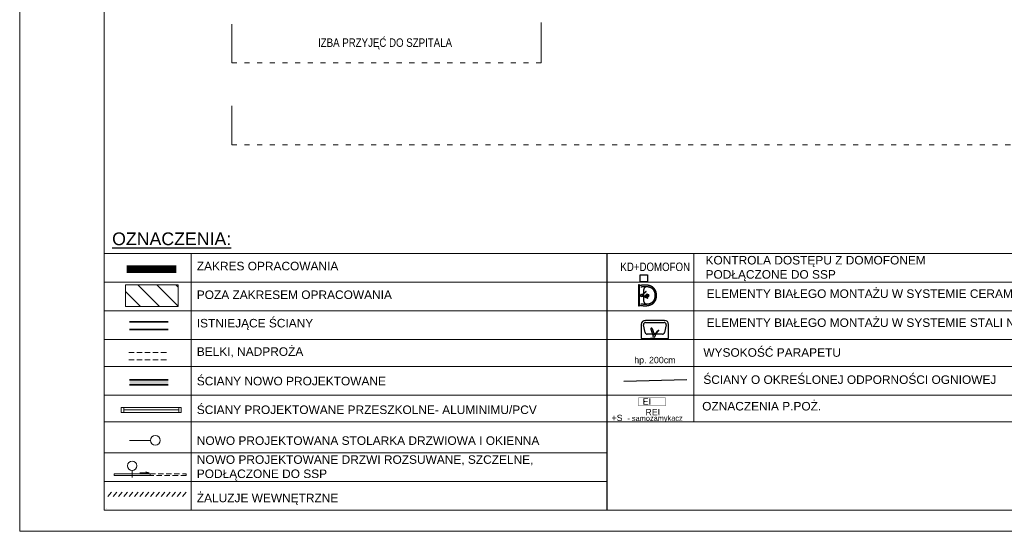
# Model space of a CAD drawing. Header units: millimetres. Extents: x -9409 to 0, y -5353 to 3057.
# Tile 1 of 256: x -9409 to -7079, y -5353 to -4143. Entities that reach past the tile are written whole.
import ezdxf

# ---------------------------------------------------------------- set-up
doc = ezdxf.new("R2010")
doc.units = ezdxf.units.MM
for name, pattern in [('ACAD_ISO02W100', [15, 12, -3]), ('ACAD_ISO03W100', [30, 12, -18]), ('CONTINU', [0]), ('DASHED', [19.05, 12.7, -6.35]), ('DASHED2', [0.375, 0.25, -0.125])]:
    doc.linetypes.add(name, pattern=pattern)
doc.layers.add('72', color=1, linetype='Continuous')
doc.layers.add('SQ_TAB RAMKA', color=7, linetype='Continuous')
for name, color, linetype, lineweight in [('A- OPISY', 2, 'Continuous', 13), ('A-AREA-IDEN', 7, 'Continuous', 9), ('SQ EI', 1, 'ZYGZAK', 9), ('sq_bud istn', 253, 'Continuous', 15), ('SQ_Drzwi', 170, 'Continuous', 9), ('SQ_HATCH', 140, 'Continuous', 13), ('SQ_ISTN.Ściany', 140, 'Continuous', 35), ('SQ_Nadproża', 112, 'DASHED', 13), ('Sq_Okna', 170, 'Continuous', 9), ('SQ_Opisy', 7, 'Continuous', 18), ('SQ_PROJ.Ściany', 7, 'Continuous', 35), ('SQ_Wyposażenie', 250, 'Continuous', 9), ('SQ_ZAKRES_OPRACOWANIA', 7, 'ACAD_ISO02W100', 20), ('WYPOSAŻENIE WBUDOWANE', 11, 'Continuous', 25)]:
    doc.layers.add(name, color=color, linetype=linetype, lineweight=lineweight)
doc.styles.add('Arial Narrow_2', font='ARIALN.TTF', dxfattribs={"height": 20})
doc.styles.add('SQ_Arial', font='arial.ttf')
doc.styles.get("Standard").update_dxf_attribs({"font": 'arial.ttf'})
doc.linetypes.add('ZYGZAK', pattern='A,0.00254,-5.08,[131,ltypeshp.shx,S=5.08,R=0,X=-5.08,Y=0],-10.16,[131,ltypeshp.shx,S=5.08,R=180,X=5.08,Y=0],-5.08', length=20.32254)

# ---------------------------------------------------------------- blocks, each defined once
blk = doc.blocks.new('*U99')
at = {"layer": 'SQ_Wyposażenie'}
blk.add_lwpolyline([(-5.3, 4.2), (5.3, -4.2)], dxfattribs=at)
blk = doc.blocks.new('*U100')
at = {"color": 0, "linetype": 'ByBlock', "lineweight": -2, "transparency": 16777216}
for p in [(0, 176.6), (0, 164), (0, 151.4), (0, 138.8), (0, 126.1), (0, 113.5), (0, 100.9), (0, 88.3), (0, 75.7), (0, 63.1), (0, 50.5), (0, 37.8), (0, 25.2), (0, 12.6), (0, 0)]:
    blk.add_blockref('*U99', p, dxfattribs=at)
blk = doc.blocks.new('oznaczenia')
at = {"layer": 'sq_bud istn'}
h = blk.add_hatch(dxfattribs=at)
h.set_pattern_fill('LINE', color=256, scale=10, angle=135)
h.set_pattern_definition([(135, (-44896.17, -17586.622), (-22.45064, -22.45064), [])])
h.paths.add_polyline_path([(-8784, -14527.7), (-8908.7, -14527.7), (-8908.7, -14578.9), (-8784, -14578.9)])
at = {"layer": 'SQ_HATCH', "linetype": 'ByBlock', "true_color": 0x939598}
blk.add_hatch(color=252, dxfattribs=at).paths.add_polyline_path([(-8807.3, -14752.7), (-8898.9, -14752.7), (-8898.9, -14764.7), (-8807.3, -14764.7)])
blk.add_lwpolyline([(-7769.7, -14454.2), (-7769.7, -15060.9)])
at = {"layer": '72', "color": 30, "true_color": 0xf26722}
blk.add_lwpolyline([(-7690.8, -14504.5), (-7673.5, -14504.5), (-7673.5, -14521), (-7690.8, -14521)], close=True, dxfattribs=at)
at = {"layer": 'SQ EI', "lineweight": 25}
blk.add_line((-7729.9, -14756.2), (-7580.5, -14751.6), dxfattribs=at)
at = {"layer": 'SQ EI', "linetype": 'CONTINU', "lineweight": 25, "const_width": 1}
blk.add_lwpolyline([(-7695.2, -14795), (-7630.9, -14795), (-7630.9, -14814), (-7695.2, -14814)], close=True, dxfattribs=at)
at = {"layer": 'sq_bud istn'}
blk.add_lwpolyline([(-8908.7, -14527.7), (-8784, -14527.7), (-8784, -14578.9), (-8908.7, -14578.9)], close=True, dxfattribs=at)
at = {"layer": 'SQ_Drzwi'}
for points in [[(-8916.3, -14979.3), (-8935.3, -14979.3), (-8935.3, -14975), (-8916.3, -14975)], [(-8916.3, -14975), (-8916.3, -14975), (-8850.3, -14975), (-8850.3, -14979.3), (-8916.3, -14979.3)], [(-8892.8, -14983.3), (-8892.8, -14967)], [(-8852.6, -14972.7), (-8875, -14972.7)], [(-8852.6, -14972.7), (-8860.2, -14970.3)], [(-8952.8, -15057.5), (-8952.8, -15057.6)]]:
    blk.add_lwpolyline(points, dxfattribs=at)
at = {"layer": 'SQ_Drzwi', "linetype": 'DASHED'}
blk.add_lwpolyline([(-8850.3, -14975), (-8765.3, -14975), (-8765.3, -14979.3), (-8849.4, -14979)], dxfattribs=at)
at = {"layer": 'SQ_Drzwi'}
blk.add_circle((-8892.8, -14955.9), 11.1, dxfattribs=at)
at = {"layer": 'SQ_ISTN.Ściany'}
for points in [[(-8898.9, -14615.5), (-8807.3, -14615.5)], [(-8898.9, -14633.5), (-8807.3, -14633.5)]]:
    blk.add_lwpolyline(points, dxfattribs=at)
at = {"layer": 'SQ_Nadproża'}
for points in [[(-8900.8, -14687.8), (-8809.2, -14687.8)], [(-8900.8, -14705.8), (-8809.2, -14705.8)]]:
    blk.add_lwpolyline(points, dxfattribs=at)
at = {"layer": 'Sq_Okna'}
for points in [[(-8912.6, -14817.9), (-8912.6, -14829.9), (-8918.6, -14829.9), (-8918.6, -14817.9)], [(-8776.6, -14817.9), (-8776.6, -14829.9), (-8782.6, -14829.9), (-8782.6, -14817.9)]]:
    blk.add_lwpolyline(points, close=True, dxfattribs=at)
for points in [[(-8912.6, -14818), (-8776.6, -14818)], [(-8912.6, -14823.9), (-8782.6, -14823.9)], [(-8912.6, -14829.9), (-8776.6, -14830)], [(-8849.8, -14895.8), (-8899.3, -14895.8)]]:
    blk.add_lwpolyline(points, dxfattribs=at)
blk.add_circle((-8838, -14895.8), 11.8, dxfattribs=at)
at = {"layer": 'SQ_Opisy', "lineweight": 9}
for p, q in [((-8753.6, -14454.2), (-8753.6, -15060.9)), ((-7564.4, -14454.2), (-7564.4, -14852.3)), ((-8958.9, -14522), (-6580.5, -14522)), ((-8958.9, -14589.8), (-6580.5, -14589.8)), ((-8958.9, -14657.6), (-6580.5, -14657.6)), ((-8958.9, -14721), (-6580.5, -14721)), ((-8958.9, -14721), (-6580.5, -14721)), ((-8958.9, -14788.8), (-6580.5, -14788.8)), ((-8958.9, -14925.3), (-7769.7, -14925.3)), ((-8958.9, -14993.1), (-7769.7, -14993.1)), ((-8958.9, -15060.9), (-6580.5, -15060.9))]:
    blk.add_line(p, q, dxfattribs=at)
blk.add_lwpolyline([(-8958.9, -14454.2), (-6580.5, -14454.2), (-6580.5, -15060.9), (-8958.9, -15060.9)], close=True, dxfattribs=at)
blk.add_lwpolyline([(-8958.9, -14852.3), (-6580.5, -14852.3)], dxfattribs=at)
at = {"layer": 'SQ_PROJ.Ściany'}
for points in [[(-8898.9, -14752.7), (-8807.3, -14752.7)], [(-8898.9, -14764.7), (-8807.3, -14764.7)]]:
    blk.add_lwpolyline(points, dxfattribs=at)
at = {"layer": 'SQ_ZAKRES_OPRACOWANIA', "color": 251, "linetype": 'DASHED2', "ltscale": 100, "true_color": 0x636466, "const_width": 18}
blk.add_lwpolyline([(-8905.9, -14490.7), (-8788.6, -14490.7)], dxfattribs=at)
at = {"layer": 'WYPOSAŻENIE WBUDOWANE', "ltscale": 0.22}
for p, q in [((-7694.7, -14528), (-7694.7, -14578)), ((-7692.7, -14528), (-7694.7, -14528)), ((-7692.7, -14578), (-7692.7, -14528)), ((-7680.2, -14547), (-7680.5, -14546.6)), ((-7677.2, -14543.9), (-7679.3, -14545.6)), ((-7676.8, -14544.4), (-7678.9, -14546.1)), ((-7676.7, -14544.1), (-7676.9, -14543.9)), ((-7694.7, -14578), (-7692.7, -14578)), ((-7688.7, -14622), (-7688.7, -14654.7)), ((-7679.4, -14640.4), (-7682.9, -14622.7)), ((-7633.7, -14612), (-7678.7, -14612)), ((-7678, -14617), (-7634.5, -14617)), ((-7629.6, -14622.7), (-7633.1, -14640.4)), ((-7623.7, -14654.7), (-7623.7, -14622)), ((-7661.6, -14644.7), (-7674.4, -14644.7)), ((-7666.1, -14632.8), (-7660.7, -14647.3)), ((-7662.8, -14631.6), (-7657.6, -14645.6)), ((-7638.1, -14644.7), (-7654.1, -14644.7)), ((-7650.9, -14639.4), (-7650.5, -14639.8)), ((-7647.8, -14635.4), (-7649.8, -14637.9)), ((-7647.2, -14635.9), (-7649.2, -14638.4)), ((-7647.4, -14635.3), (-7647.2, -14635.5)), ((-7688.7, -14654.7), (-7623.7, -14654.7)), ((-7660.7, -14654.7), (-7666.7, -14654.7))]:
    blk.add_line(p, q, dxfattribs=at)
at = {"layer": 'WYPOSAŻENIE WBUDOWANE', "ltscale": 0.6}
for p, q in [((-7674.7, -14559.6), (-7686.7, -14555.1)), ((-7673.7, -14556.9), (-7685.4, -14552.6))]:
    blk.add_line(p, q, dxfattribs=at)
at = {"layer": 'WYPOSAŻENIE WBUDOWANE'}
for points in [[(-7694.3, -14573.5), (-7694.3, -14575.8), (-7693.8, -14575.9), (-7693.4, -14576), (-7693, -14576.1), (-7692.6, -14576.2), (-7692.1, -14576.3), (-7691.7, -14576.3), (-7691.2, -14576.4), (-7690.8, -14576.5), (-7690.4, -14576.6), (-7689.9, -14576.6), (-7689.5, -14576.7), (-7689, -14576.7), (-7688.6, -14576.8), (-7688.1, -14576.9), (-7687.7, -14576.9), (-7687.3, -14577), (-7686.8, -14577), (-7686.4, -14577.1), (-7686, -14577.2), (-7685.5, -14577.2), (-7685.1, -14577.3), (-7684.7, -14577.3), (-7684.3, -14577.3), (-7683.8, -14577.4), (-7683.4, -14577.4), (-7683, -14577.4), (-7682.6, -14577.5), (-7682.2, -14577.5), (-7681.7, -14577.5), (-7681.3, -14577.5), (-7680.9, -14577.6), (-7680.5, -14577.6), (-7680, -14577.6), (-7679.6, -14577.6), (-7679.2, -14577.6), (-7678.8, -14577.6), (-7678.3, -14577.6), (-7677.9, -14577.5), (-7677.5, -14577.5), (-7677.1, -14577.5), (-7676.6, -14577.5), (-7676.2, -14577.5), (-7675.8, -14577.4), (-7675.4, -14577.4), (-7675, -14577.3), (-7674.5, -14577.3), (-7674.1, -14577.2), (-7673.7, -14577.2), (-7673.3, -14577.1), (-7672.9, -14577.1), (-7672.5, -14577), (-7672, -14576.9), (-7671.6, -14576.8), (-7671.2, -14576.7), (-7670.8, -14576.6), (-7670.4, -14576.6), (-7670, -14576.4), (-7669.6, -14576.3), (-7669.2, -14576.2), (-7668.8, -14576.1), (-7668.4, -14576), (-7668, -14575.9), (-7667.6, -14575.7), (-7667.2, -14575.6), (-7666.8, -14575.4), (-7666.4, -14575.3), (-7666, -14575.1), (-7665.6, -14574.9), (-7665.2, -14574.8), (-7665.2, -14574.8), (-7664.8, -14574.6), (-7664.4, -14574.4), (-7664, -14574.2), (-7663.6, -14574), (-7663.2, -14573.8), (-7662.8, -14573.5), (-7662.5, -14573.3), (-7662.1, -14573.1), (-7661.8, -14572.8), (-7661.4, -14572.6), (-7661.1, -14572.3), (-7660.7, -14572.1), (-7660.4, -14571.8), (-7660.1, -14571.5), (-7659.7, -14571.3), (-7659.4, -14571), (-7659.1, -14570.7), (-7658.8, -14570.4), (-7658.5, -14570.1), (-7658.2, -14569.8), (-7657.9, -14569.4), (-7657.6, -14569.1), (-7657.4, -14568.8), (-7657.1, -14568.4), (-7656.8, -14568.1), (-7656.6, -14567.7), (-7656.3, -14567.3), (-7656.1, -14567), (-7655.8, -14566.6), (-7655.6, -14566.2), (-7655.4, -14565.9), (-7655.2, -14565.5), (-7655, -14565.1), (-7654.8, -14564.8), (-7654.6, -14564.4), (-7654.4, -14564), (-7654.2, -14563.6), (-7654.1, -14563.2), (-7653.9, -14562.8), (-7653.8, -14562.4), (-7653.7, -14562), (-7653.5, -14561.6), (-7653.4, -14561.1), (-7653.3, -14560.7), (-7653.2, -14560.3), (-7653.1, -14559.9), (-7653, -14559.5), (-7652.9, -14559), (-7652.8, -14558.6), (-7652.7, -14558.2), (-7652.7, -14557.8), (-7652.6, -14557.3), (-7652.6, -14556.9), (-7652.5, -14556.5), (-7652.5, -14556), (-7652.4, -14555.6), (-7652.4, -14555.2), (-7652.3, -14554.8), (-7652.3, -14554.3), (-7652.3, -14553.9), (-7652.3, -14553.5), (-7652.3, -14553.1), (-7652.3, -14553.1), (-7652.3, -14552.6), (-7652.3, -14552.2), (-7652.3, -14551.8), (-7652.3, -14551.4), (-7652.4, -14550.9), (-7652.4, -14550.5), (-7652.5, -14550.1), (-7652.5, -14549.7), (-7652.6, -14549.2), (-7652.6, -14548.8), (-7652.7, -14548.4), (-7652.7, -14547.9), (-7652.8, -14547.5), (-7652.9, -14547.1), (-7653, -14546.7), (-7653.1, -14546.2), (-7653.2, -14545.8), (-7653.3, -14545.4), (-7653.4, -14545), (-7653.5, -14544.6), (-7653.7, -14544.1), (-7653.8, -14543.7), (-7653.9, -14543.3), (-7654.1, -14542.9), (-7654.2, -14542.5), (-7654.4, -14542.1), (-7654.6, -14541.8), (-7654.8, -14541.4), (-7655, -14541), (-7655.2, -14540.6), (-7655.4, -14540.2), (-7655.6, -14539.9), (-7655.8, -14539.5), (-7655.8, -14539.5), (-7656.1, -14539.1), (-7656.3, -14538.8), (-7656.6, -14538.4), (-7656.8, -14538.1), (-7657.1, -14537.7), (-7657.4, -14537.4), (-7657.6, -14537), (-7657.9, -14536.7), (-7658.2, -14536.4), (-7658.5, -14536.1), (-7658.8, -14535.7), (-7659.1, -14535.4), (-7659.4, -14535.1), (-7659.7, -14534.9), (-7660.1, -14534.6), (-7660.4, -14534.3), (-7660.7, -14534), (-7661.1, -14533.8), (-7661.4, -14533.5), (-7661.8, -14533.3), (-7662.1, -14533), (-7662.5, -14532.8), (-7662.8, -14532.6), (-7663.2, -14532.4), (-7663.6, -14532.1), (-7664, -14531.9), (-7664.4, -14531.7), (-7664.8, -14531.5), (-7665.2, -14531.4), (-7665.2, -14531.4), (-7665.6, -14531.2), (-7666, -14531), (-7666.4, -14530.9), (-7666.8, -14530.7), (-7667.2, -14530.5), (-7667.6, -14530.4), (-7668, -14530.3), (-7668.4, -14530.1), (-7668.8, -14530), (-7669.2, -14529.9), (-7669.6, -14529.8), (-7670, -14529.7), (-7670.4, -14529.6), (-7670.8, -14529.5), (-7671.2, -14529.4), (-7671.6, -14529.3), (-7672, -14529.2), (-7672.5, -14529.1), (-7672.9, -14529.1), (-7673.3, -14529), (-7673.7, -14528.9), (-7674.1, -14528.9), (-7674.5, -14528.8), (-7675, -14528.8), (-7675.4, -14528.7), (-7675.8, -14528.7), (-7676.2, -14528.7), (-7676.6, -14528.6), (-7677.1, -14528.6), (-7677.5, -14528.6), (-7677.9, -14528.6), (-7678.3, -14528.6), (-7678.8, -14528.6), (-7679.2, -14528.5), (-7679.6, -14528.5), (-7680, -14528.6), (-7680.5, -14528.6), (-7680.9, -14528.6), (-7681.3, -14528.6), (-7681.7, -14528.6), (-7682.2, -14528.6), (-7682.6, -14528.6), (-7683, -14528.7), (-7683.4, -14528.7), (-7683.8, -14528.7), (-7684.3, -14528.8), (-7684.7, -14528.8), (-7685.1, -14528.9), (-7685.5, -14528.9), (-7685.5, -14528.9), (-7686, -14529), (-7686.4, -14529), (-7686.8, -14529.1), (-7687.3, -14529.1), (-7687.7, -14529.2), (-7688.1, -14529.3), (-7688.6, -14529.3), (-7689, -14529.4), (-7689.5, -14529.4), (-7689.9, -14529.5), (-7690.4, -14529.6), (-7690.8, -14529.6), (-7691.2, -14529.7), (-7691.7, -14529.8), (-7692.1, -14529.9), (-7692.6, -14529.9), (-7693, -14530), (-7693.4, -14530.1), (-7693.8, -14530.2), (-7694.3, -14530.3), (-7694.3, -14540)], [(-7689.3, -14572.7), (-7689.1, -14572.7), (-7688.8, -14572.8), (-7688.5, -14572.8), (-7688.2, -14572.9), (-7687.8, -14572.9), (-7687.5, -14573), (-7687.2, -14573), (-7686.8, -14573), (-7686.5, -14573.1), (-7686.1, -14573.1), (-7685.8, -14573.1), (-7685.5, -14573.2), (-7685.1, -14573.2), (-7684.8, -14573.2), (-7684.4, -14573.3), (-7684.1, -14573.3), (-7683.7, -14573.3), (-7683.4, -14573.3), (-7683, -14573.4), (-7682.7, -14573.4), (-7682.3, -14573.4), (-7682, -14573.4), (-7681.6, -14573.4), (-7681.3, -14573.5), (-7680.9, -14573.5), (-7680.6, -14573.5), (-7680.2, -14573.5), (-7679.9, -14573.5), (-7679.5, -14573.5), (-7679.2, -14573.5), (-7678.8, -14573.5), (-7678.5, -14573.5), (-7678.1, -14573.5), (-7677.8, -14573.5), (-7677.4, -14573.5), (-7677.1, -14573.5), (-7676.7, -14573.5), (-7676.4, -14573.4), (-7676, -14573.4), (-7675.7, -14573.4), (-7675.3, -14573.4), (-7675, -14573.3), (-7674.6, -14573.3), (-7674.3, -14573.3), (-7673.9, -14573.2), (-7673.6, -14573.2), (-7673.3, -14573.2), (-7672.9, -14573.1), (-7672.6, -14573.1), (-7672.2, -14573), (-7671.9, -14573), (-7671.6, -14572.9), (-7671.2, -14572.8), (-7670.9, -14572.8), (-7670.6, -14572.7), (-7670.3, -14572.6), (-7669.9, -14572.6), (-7669.6, -14572.5), (-7669.3, -14572.4), (-7669, -14572.3), (-7668.6, -14572.2), (-7668.3, -14572.1), (-7668, -14572), (-7667.7, -14571.9), (-7667.4, -14571.8), (-7667.1, -14571.7), (-7666.8, -14571.6), (-7666.5, -14571.5), (-7666.2, -14571.4), (-7665.9, -14571.2), (-7665.6, -14571.1), (-7665.3, -14571), (-7665, -14570.8), (-7664.7, -14570.7), (-7664.4, -14570.5), (-7664.1, -14570.4), (-7663.9, -14570.2), (-7663.6, -14570.1), (-7663.3, -14569.9), (-7663.1, -14569.7), (-7662.8, -14569.5), (-7662.5, -14569.4), (-7662.3, -14569.2), (-7662, -14569), (-7661.8, -14568.8), (-7661.5, -14568.6), (-7661.3, -14568.4), (-7661, -14568.2), (-7660.8, -14568), (-7660.6, -14567.7), (-7660.4, -14567.5), (-7660.1, -14567.3), (-7659.9, -14567), (-7659.7, -14566.8), (-7659.5, -14566.6), (-7659.3, -14566.3), (-7659.1, -14566), (-7658.9, -14565.8), (-7658.7, -14565.5), (-7658.5, -14565.2), (-7658.3, -14565), (-7658.1, -14564.7), (-7658, -14564.4), (-7657.8, -14564.1), (-7657.6, -14563.8), (-7657.5, -14563.5), (-7657.3, -14563.1), (-7657.2, -14562.8), (-7657, -14562.5), (-7656.9, -14562.1), (-7656.7, -14561.8), (-7656.6, -14561.5), (-7656.5, -14561.1), (-7656.4, -14560.7), (-7656.3, -14560.4), (-7656.2, -14560), (-7656.1, -14559.6), (-7656, -14559.2), (-7655.9, -14558.8), (-7655.8, -14558.4), (-7655.7, -14558), (-7655.6, -14557.6), (-7655.6, -14557.2), (-7655.5, -14556.8), (-7655.5, -14556.3), (-7655.4, -14555.9), (-7655.4, -14555.4), (-7655.4, -14555), (-7655.3, -14554.5), (-7655.3, -14554), (-7655.3, -14553.5), (-7655.3, -14553.1), (-7655.3, -14553.1), (-7655.3, -14552.6), (-7655.3, -14552.1), (-7655.3, -14551.6), (-7655.4, -14551.2), (-7655.4, -14550.7), (-7655.4, -14550.3), (-7655.5, -14549.8), (-7655.5, -14549.4), (-7655.6, -14548.9), (-7655.6, -14548.5), (-7655.7, -14548.1), (-7655.8, -14547.7), (-7655.9, -14547.3), (-7656, -14546.9), (-7656.1, -14546.5), (-7656.2, -14546.1), (-7656.3, -14545.8), (-7656.4, -14545.4), (-7656.5, -14545), (-7656.6, -14544.7), (-7656.7, -14544.3), (-7656.9, -14544), (-7657, -14543.6), (-7657.2, -14543.3), (-7657.3, -14543), (-7657.5, -14542.7), (-7657.6, -14542.4), (-7657.8, -14542.1), (-7658, -14541.8), (-7658.1, -14541.5), (-7658.3, -14541.2), (-7658.5, -14540.9), (-7658.7, -14540.6), (-7658.9, -14540.3), (-7659.1, -14540.1), (-7659.3, -14539.8), (-7659.5, -14539.6), (-7659.7, -14539.3), (-7659.9, -14539.1), (-7660.1, -14538.8), (-7660.4, -14538.6), (-7660.6, -14538.4), (-7660.8, -14538.2), (-7661, -14537.9), (-7661.3, -14537.7), (-7661.5, -14537.5), (-7661.8, -14537.3), (-7662, -14537.1), (-7662.3, -14536.9), (-7662.5, -14536.8), (-7662.8, -14536.6), (-7663.1, -14536.4), (-7663.3, -14536.2), (-7663.6, -14536.1), (-7663.9, -14535.9), (-7664.1, -14535.7), (-7664.4, -14535.6), (-7664.7, -14535.4), (-7665, -14535.3), (-7665.3, -14535.2), (-7665.6, -14535), (-7665.9, -14534.9), (-7666.2, -14534.8), (-7666.5, -14534.6), (-7666.8, -14534.5), (-7667.1, -14534.4), (-7667.4, -14534.3), (-7667.7, -14534.2), (-7668, -14534.1), (-7668.3, -14534), (-7668.6, -14533.9), (-7669, -14533.8), (-7669.3, -14533.7), (-7669.6, -14533.6), (-7669.9, -14533.6), (-7670.3, -14533.5), (-7670.6, -14533.4), (-7670.9, -14533.4), (-7671.2, -14533.3), (-7671.6, -14533.2), (-7671.9, -14533.2), (-7672.2, -14533.1), (-7672.6, -14533.1), (-7672.9, -14533), (-7673.3, -14533), (-7673.6, -14532.9), (-7673.9, -14532.9), (-7674.3, -14532.8), (-7674.6, -14532.8), (-7675, -14532.8), (-7675.3, -14532.8), (-7675.7, -14532.7), (-7676, -14532.7), (-7676.4, -14532.7), (-7676.7, -14532.7), (-7677.1, -14532.7), (-7677.4, -14532.6), (-7677.8, -14532.6), (-7678.1, -14532.6), (-7678.5, -14532.6), (-7678.8, -14532.6), (-7679.2, -14532.6), (-7679.5, -14532.6), (-7679.9, -14532.6), (-7680.2, -14532.6), (-7680.6, -14532.6), (-7680.9, -14532.7), (-7681.3, -14532.7), (-7681.6, -14532.7), (-7682, -14532.7), (-7682.3, -14532.7), (-7682.7, -14532.7), (-7683, -14532.8), (-7683.4, -14532.8), (-7683.7, -14532.8), (-7684.1, -14532.8), (-7684.4, -14532.9), (-7684.8, -14532.9), (-7685.1, -14532.9), (-7685.5, -14532.9), (-7685.8, -14533), (-7686.1, -14533), (-7686.5, -14533.1), (-7686.8, -14533.1), (-7687.2, -14533.1), (-7687.5, -14533.2), (-7687.8, -14533.2), (-7688.2, -14533.2), (-7688.5, -14533.3), (-7688.8, -14533.3), (-7689.1, -14533.4)], [(-7675.2, -14532.8), (-7675.5, -14532.7), (-7675.8, -14532.7), (-7676.1, -14532.8), (-7676.5, -14532.8), (-7676.8, -14532.9), (-7677.1, -14532.9), (-7677.5, -14533), (-7677.8, -14533.1), (-7678.1, -14533.3), (-7678.5, -14533.4), (-7678.8, -14533.6), (-7679.2, -14533.8), (-7679.5, -14534), (-7679.8, -14534.2), (-7680.1, -14534.5), (-7680.4, -14534.8), (-7680.7, -14535), (-7681, -14535.3), (-7681.2, -14535.6), (-7681.5, -14536), (-7681.7, -14536.3), (-7681.9, -14536.7), (-7682.1, -14537.1), (-7682.3, -14537.5), (-7682.4, -14537.9), (-7682.5, -14538.3), (-7682.6, -14538.7), (-7682.7, -14539.2), (-7682.8, -14539.7), (-7682.8, -14540.2)], [(-7694.3, -14540), (-7694.3, -14541.7)], [(-7694.3, -14541.7), (-7694.3, -14553), (-7694.3, -14557.4)], [(-7694.3, -14557.4), (-7694.3, -14573.5)], [(-7682.8, -14540.2), (-7682.8, -14548.4)], [(-7682.8, -14549.2), (-7682.8, -14553.1), (-7682.8, -14553.6)], [(-7682.8, -14556.6), (-7682.8, -14566)], [(-7682.8, -14566), (-7682.8, -14566.4), (-7682.7, -14566.9), (-7682.6, -14567.4), (-7682.5, -14567.8), (-7682.4, -14568.2), (-7682.3, -14568.7), (-7682.1, -14569.1), (-7681.9, -14569.4), (-7681.7, -14569.8), (-7681.5, -14570.1), (-7681.2, -14570.5), (-7681, -14570.8), (-7680.7, -14571.1), (-7680.4, -14571.4), (-7680.1, -14571.6), (-7679.8, -14571.9), (-7679.5, -14572.1), (-7679.2, -14572.3), (-7678.8, -14572.5), (-7678.5, -14572.7), (-7678.1, -14572.8), (-7677.8, -14573), (-7677.5, -14573.1), (-7677.1, -14573.2), (-7676.8, -14573.3), (-7676.5, -14573.3), (-7676.1, -14573.4), (-7675.8, -14573.4), (-7675.5, -14573.4), (-7675.2, -14573.4)]]:
    blk.add_lwpolyline(points, dxfattribs=at)
at = {"layer": 'WYPOSAŻENIE WBUDOWANE', "ltscale": 0.22}
for radius in [3.4, 2.5]:
    blk.add_circle((-7674.2, -14553.1), radius, dxfattribs=at)
at = {"layer": 'WYPOSAŻENIE WBUDOWANE', "linetype": 'Continuous'}
for centre in [(-7675.7, -14553.1), (-7674.2, -14551.6), (-7674.2, -14554.6), (-7672.7, -14553.1)]:
    blk.add_circle(centre, 1, dxfattribs=at)
at = {"layer": 'WYPOSAŻENIE WBUDOWANE', "ltscale": 0.22}
for centre, radius, start, end in [((-7688.1, -14553.1), 2.4, 93.8523, 343.9693), ((-7688.1, -14553.1), 2.45, 84.4718, 353.3497), ((-7688.9, -14541.6), 9.14, 276.6705, 308.4269), ((-7677, -14556.3), 9.14, 129.3946, 161.151), ((-7714.6, -14505.9), 53.1, 306.1911, 311.6305), ((-7647.6, -14588.9), 53.1, 126.1911, 131.6305), ((-7677.1, -14544), 0.203, 38.8667, 142.0098), ((-7676.9, -14544.2), 0.203, 295.8118, 38.9549), ((-7678.7, -14622), 10, 90, 180), ((-7678, -14622), 5, 90, 188.1301), ((-7634.5, -14622), 5, 351.8699, 90), ((-7633.7, -14622), 10, 0, 90), ((-7674.4, -14639.7), 5, 188.1301, 270), ((-7664.4, -14632.2), 1.72, 20.393, 200.393), ((-7658.2, -14648.9), 2.94, 96.6503, 5.5282), ((-7658.2, -14648.9), 2.88, 106.0307, 356.1477), ((-7662.1, -14635.6), 11, 288.849, 320.6054), ((-7644.4, -14649.9), 11, 141.5731, 173.3295), ((-7701.2, -14600.3), 63.7, 318.3695, 323.8089), ((-7601.6, -14680.7), 63.7, 138.3695, 143.8089), ((-7647.6, -14635.5), 0.243, 51.0451, 154.1882), ((-7647.3, -14635.7), 0.243, 307.9902, 51.1333), ((-7638.1, -14639.7), 5, 270, 351.8699)]:
    blk.add_arc(centre, radius, start, end, dxfattribs=at)
at = {"layer": 'WYPOSAŻENIE WBUDOWANE', "ltscale": 0.6}
blk.add_arc((-7674.2, -14558.3), 1.43, 249.6069, 69.6069, dxfattribs=at)
at = {"rotation": 270}
blk.add_blockref('*U100', (-8946.2, -15023.4), dxfattribs=at)
at = {"layer": '72', "color": 30, "true_color": 0xf26722, "insert": (-7655.4, -14485.6), "char_height": 20, "width": 109.297, "attachment_point": 5, "style": 'Arial Narrow_2'}
blk.add_mtext('KD+DOMOFON', dxfattribs=at)
at = {"layer": 'A- OPISY', "insert": (-7607.2, -14698.4), "char_height": 15, "width": 110.904, "attachment_point": 3}
blk.add_mtext('{\\C2;hp. 200cm}', dxfattribs=at)
at = {"layer": 'SQ EI', "linetype": 'CONTINU', "lineweight": 25, "style": 'SQ_Arial'}
for s, p in [('EI ', (-7684.9, -14811.6)), ('REI ', (-7678.4, -14836.7))]:
    blk.add_text(s, height=14.89, rotation=0.3089, dxfattribs=at).set_placement(p)
at = {"layer": 'SQ EI', "linetype": 'CONTINU', "lineweight": 25, "insert": (-7590.4, -14834.5), "char_height": 14.886, "attachment_point": 3, "rotation": 0.3089, "style": 'SQ_Arial'}
blk.add_mtext('\\pxi5.7025;+S  {\\H0.83801x;- samozamykacz}', dxfattribs=at)
at = {"layer": 'SQ_TAB RAMKA', "insert": (-8940.2, -14404.2), "char_height": 30, "width": 960.086, "attachment_point": 1, "style": 'SQ_Arial'}
blk.add_mtext('{\\LOZNACZENIA:}', dxfattribs=at)
at = {"layer": 'SQ_TAB RAMKA', "char_height": 20.16, "attachment_point": 1, "style": 'SQ_Arial'}
for s, insert in [('KONTROLA DOSTĘPU Z DOMOFONEM ^JPODŁĄCZONE DO SSP', (-7536.3, -14459.7)), ('ZAKRES OPRACOWANIA', (-8739.9, -14473.6)), (' ELEMENTY BIAŁEGO MONTAŻU W SYSTEMIE CERAMICZNYM', (-7541.5, -14538.8)), ('POZA ZAKRESEM OPRACOWANIA \\P\\PISTNIEJĄCE ŚCIANY\\P\\PBELKI, NADPROŻA', (-8739.9, -14541.4)), (' ELEMENTY BIAŁEGO MONTAŻU W SYSTEMIE STALI NIERDZEWNEJ', (-7541.5, -14607.4)), ('WYSOKOŚĆ PARAPETU ', (-7541.5, -14678)), ('ŚCIANY NOWO PROJEKTOWANE ', (-8739.9, -14745.6)), ('ŚCIANY O OKREŚLONEJ ODPORNOŚCI OGNIOWEJ', (-7541.5, -14742.2)), ('ŚCIANY PROJEKTOWANE PRZESZKOLNE- ALUMINIMU/PCV', (-8739.9, -14813.4)), ('OZNACZENIA P.POŻ. ', (-7544.2, -14805)), ('NOWO PROJEKTOWANA STOLARKA DRZWIOWA I OKIENNA', (-8739.9, -14886.4)), ('NOWO PROJEKTOWANE DRZWI ROZSUWANE, SZCZELNE, PODŁĄCZONE DO SSP', (-8739.9, -14931.2)), ('ŻALUZJE WEWNĘTRZNE', (-8739.9, -15022))]:
    blk.add_mtext_dynamic_manual_height_columns(s, width=960.086, gutter_width=86.7, heights=[0], dxfattribs=dict(at, insert=insert))

msp = doc.modelspace()

# ---------------------------------------------------------------- linework, layer by layer
at = {"layer": 'A-AREA-IDEN', "linetype": 'ACAD_ISO03W100'}
for points in [[(-8907.2, -4154), (-8907.2, -4245.6), (-8174.8, -4245.6)], [(-8174.8, -4245.6), (-8174.8, -4149.7)], [(-8907.2, -4347.4), (-8907.2, -4439.1), (-6239.7, -4439.1)]]:
    msp.add_lwpolyline(points, dxfattribs=at)
at = {"layer": 'A-AREA-IDEN'}
for points in [[(-8907.2, -4245.6), (-8907.2, -4154)], [(-8174.8, -4245.6), (-8174.8, -4149.7)], [(-8907.2, -4439.1), (-8907.2, -4347.4)]]:
    msp.add_lwpolyline(points, dxfattribs=at)
at = {"layer": 'SQ_Opisy', "color": 7, "lineweight": 9, "true_color": 0xf7f7f7}
msp.add_lwpolyline([(-9408.9, -5353.2), (-3368.9, -5353.2), (-3368.9, 3056.8), (-9408.9, 3056.8)], close=True, dxfattribs=at)
at = {"layer": 'SQ_Opisy', "lineweight": 9}
msp.add_lwpolyline([(-9208.9, -5303.2), (-3418.9, -5303.2), (-3418.9, 3006.8), (-9208.9, 3006.8)], close=True, dxfattribs=at)

# ---------------------------------------------------------------- block references
msp.add_blockref('oznaczenia', (-250, 9757.7))

# ---------------------------------------------------------------- texts
at = {"layer": 'A-AREA-IDEN', "insert": (-8544.6, -4200.6), "char_height": 20, "width": 329.121, "attachment_point": 5, "style": 'Arial Narrow_2'}
msp.add_mtext('IZBA PRZYJĘĆ DO SZPITALA', dxfattribs=at)

doc.saveas('drawing.dxf')
